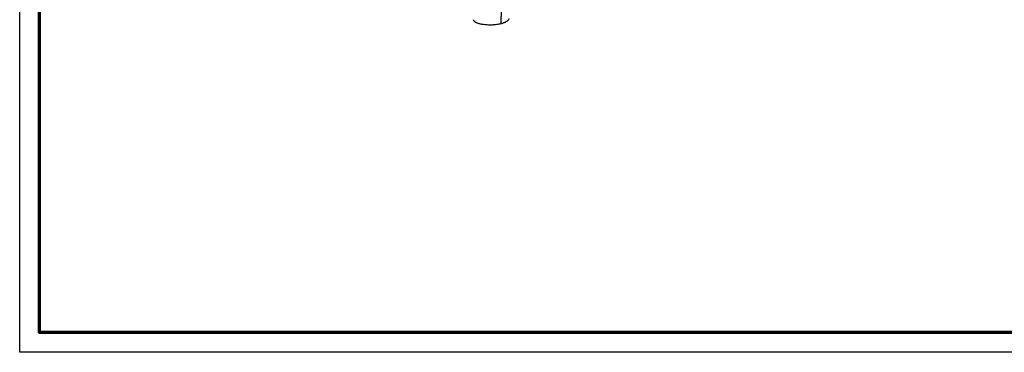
# Model space of a CAD drawing. Header units: millimetres. Extents: x 9946 to 11276, y -3292 to -1962.
# Tile 1 of 170: x 9946 to 10688, y -3292 to -3041. Entities that reach past the tile are written whole.
import ezdxf

# ---------------------------------------------------------------- set-up
doc = ezdxf.new("R2010")
doc.units = ezdxf.units.MM
doc.layers.add('ROXX NEO lite', color=7, linetype='Continuous', true_color=0x000000)

msp = doc.modelspace()

# ---------------------------------------------------------------- linework, layer by layer
at = {"layer": 'ROXX NEO lite', "color": 18, "true_color": 0x000000}
msp.add_lwpolyline([(11275.74, -3291.82), (9945.74, -3291.82), (9945.74, -1961.82), (11275.74, -1961.82)], close=True, dxfattribs=at)
at = {"layer": 'ROXX NEO lite', "color": 18, "lineweight": 70, "true_color": 0x000000}
msp.add_lwpolyline([(11260.74, -3276.82), (9960.74, -3276.82), (9960.74, -1976.82), (11260.74, -1976.82)], close=True, dxfattribs=at)
at = {"layer": 'ROXX NEO lite', "color": 18, "lineweight": -3, "true_color": 0x000000}
msp.add_rational_spline([(10309.15, -3021.43), (10308.62, -3032.93), (10308.09, -3044.38)], [874.63358385, 876.566877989, 878.500172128], degree=2, dxfattribs=at)
at = {"layer": 'ROXX NEO lite', "color": 18, "true_color": 0x000000}
msp.add_rational_spline([(10308.09, -3044.38), (10296.81, -3047.14), (10289.64, -3043.43), (10287.77, -3042.46), (10287.61, -3041.26)], [878.500172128, 617.877148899, 880.125237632, 794.857292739, 768.239514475], degree=2, knots=[0, 0, 0, 12.566371, 12.566371, 16.796277, 16.796277, 16.796277], dxfattribs=at)
msp.add_rational_spline([(10308.09, -3044.38), (10296.81, -3047.14), (10289.64, -3043.43), (10287.77, -3042.46), (10287.61, -3041.26)], [878.500172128, 617.877148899, 880.125237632, 794.857292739, 768.239514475], degree=2, knots=[0, 0, 0, 12.566371, 12.566371, 16.796277, 16.796277, 16.796277], dxfattribs=at)
msp.add_rational_spline([(10314.15, -3040.57), (10313.93, -3042.95), (10308.09, -3044.38)], [885.040698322, 781.254060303, 878.500172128], degree=2, dxfattribs=at)
msp.add_rational_spline([(10314.15, -3040.57), (10313.93, -3042.95), (10308.09, -3044.38)], [885.040698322, 781.254060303, 878.500172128], degree=2, dxfattribs=at)

doc.saveas('drawing.dxf')
